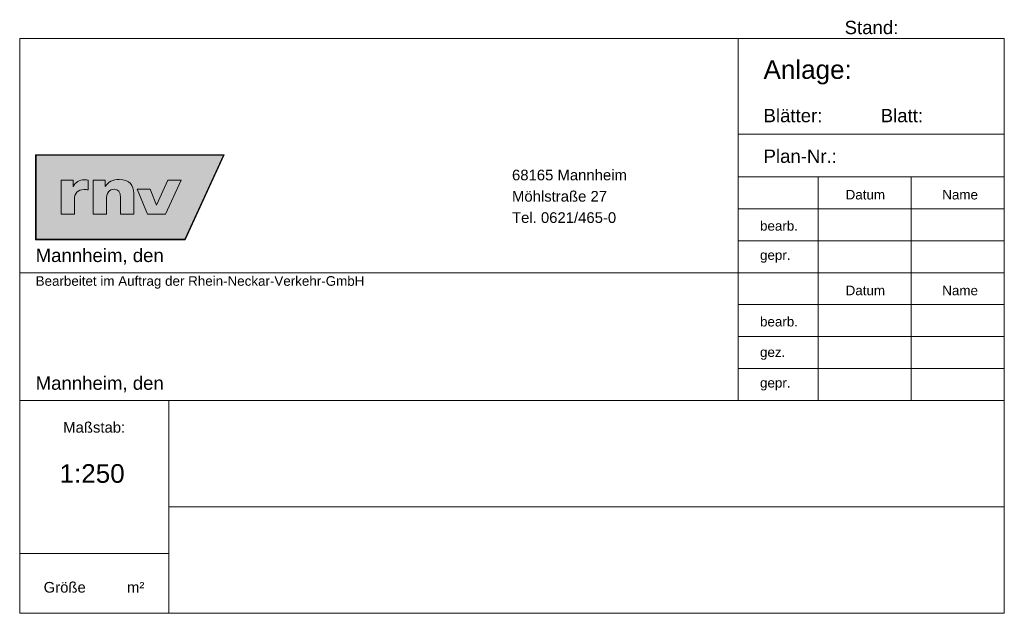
# Model space of a CAD drawing. Header units: millimetres. Extents: x 0 to 185, y 0 to 112.
import ezdxf
from ezdxf.enums import TextEntityAlignment as Align

# ---------------------------------------------------------------- set-up
doc = ezdxf.new("R2010")
doc.units = ezdxf.units.MM
doc.layers.add('Blatt_Stempel', color=7, linetype='Continuous', lineweight=18)
doc.layers.add('Blatt_Stempel_Stand', color=7, linetype='Continuous', lineweight=18)
doc.styles.add('arial', font='arial.ttf')
doc.styles.add('RNV_250_0 63', font='arial.ttf', dxfattribs={"height": 0.63})
doc.styles.get("Standard").update_dxf_attribs({"font": 'arial.ttf'})

# ---------------------------------------------------------------- blocks, each defined once
blk = doc.blocks.new('rnv_Planstempel_gross')
at = {"layer": 'Blatt_Stempel', "lineweight": 0, "true_color": 0xa5a5a5}
h = blk.add_hatch(color=253, dxfattribs=at)
h.dxf.hatch_style = 1
h.paths.add_polyline_path([(38.45, 86.17), (3, 86.17), (3, 70.17), (31.06, 70.17)])
h.paths.add_polyline_path([(3.1, 86.07), (38.29, 86.07), (31, 70.27), (3.1, 70.27)], flags=16)
h.paths.add_polyline_path([(22.1, 79.71), (24.52, 79.71), (25.72, 76.71), (27.85, 81.37), (30.33, 81.37), (27.37, 74.97), (24, 74.97)], flags=0)
at = {"layer": 'Blatt_Stempel', "lineweight": 0, "true_color": 0xfefefe}
h = blk.add_hatch(color=7, dxfattribs=at)
h.dxf.hatch_style = 1
h.paths.add_polyline_path([(38.29, 86.07), (3.1, 86.07), (3.1, 70.27), (31, 70.27)])
h.paths.add_polyline_path([(22.1, 79.71), (24.52, 79.71), (25.72, 76.71), (27.85, 81.37), (30.33, 81.37), (27.37, 74.97), (24, 74.97)], flags=16)
at = {"layer": 'Blatt_Stempel', "lineweight": 0, "true_color": 0x021d4d}
h = blk.add_hatch(color=158, dxfattribs=at)
h.dxf.hatch_style = 2
edge = h.paths.add_edge_path()
edge.add_spline(control_points=[(12.85, 81.41), (12.65, 81.43), (12.42, 81.45), (12.21, 81.45), (11.14, 81.45), (10.5, 81), (10.08, 80.19), (10.08, 80.19), (10.05, 80.19), (10.05, 80.19), (10.05, 80.19), (10.05, 81.37), (10.05, 81.37), (10.05, 81.37), (7.8, 81.37), (7.8, 81.37), (7.8, 81.37), (7.8, 74.97), (7.8, 74.97), (7.8, 74.97), (10.27, 74.97), (10.27, 74.97), (10.27, 74.97), (10.27, 77.67), (10.27, 77.67), (10.27, 78.92), (10.93, 79.61), (12.09, 79.61), (12.35, 79.61), (12.6, 79.61), (12.85, 79.56), (12.85, 79.56), (12.85, 81.41), (12.85, 81.41)], knot_values=[0, 0, 0, 0, 1, 1, 1, 2, 2, 2, 3, 3, 3, 4, 4, 4, 5, 5, 5, 6, 6, 6, 7, 7, 7, 8, 8, 8, 9, 9, 9, 10, 10, 10, 11, 11, 11, 11], degree=3, periodic=0)
h = blk.add_hatch(color=158, dxfattribs=at)
h.dxf.hatch_style = 2
edge = h.paths.add_edge_path()
edge.add_spline(control_points=[(13.81, 81.37), (13.81, 81.37), (16.06, 81.37), (16.06, 81.37), (16.06, 81.37), (16.06, 80.19), (16.06, 80.19), (16.06, 80.19), (16.09, 80.19), (16.09, 80.19), (16.58, 81.11), (17.57, 81.52), (18.7, 81.52), (20.64, 81.52), (21.43, 80.29), (21.43, 78.96), (21.43, 78.96), (21.43, 74.97), (21.43, 74.97), (21.43, 74.97), (18.96, 74.97), (18.96, 74.97), (18.96, 74.97), (18.96, 78.07), (18.96, 78.07), (18.96, 79.27), (18.49, 79.67), (17.82, 79.67), (16.8, 79.67), (16.28, 79.05), (16.28, 77.67), (16.28, 77.67), (16.28, 74.97), (16.28, 74.97), (16.28, 74.97), (13.81, 74.97), (13.81, 74.97), (13.81, 74.97), (13.81, 81.37), (13.81, 81.37)], knot_values=[0, 0, 0, 0, 1, 1, 1, 2, 2, 2, 3, 3, 3, 4, 4, 4, 5, 5, 5, 6, 6, 6, 7, 7, 7, 8, 8, 8, 9, 9, 9, 10, 10, 10, 11, 11, 11, 12, 12, 12, 13, 13, 13, 13], degree=3, periodic=0)
at = {"layer": 'Blatt_Stempel', "lineweight": 0, "true_color": 0xd27e25}
h = blk.add_hatch(color=32, dxfattribs=at)
h.dxf.hatch_style = 2
h.paths.add_polyline_path([(30.33, 81.37), (27.37, 74.97), (24, 74.97), (22.1, 79.71), (24.52, 79.71), (25.72, 76.71), (27.85, 81.37)])
at = {"layer": 'Blatt_Stempel'}
for p, q in [((135, 40), (135, 108)), ((185, 90), (135, 90)), ((185, 82), (135, 82)), ((150, 40), (150, 82)), ((167.5, 40), (167.5, 82)), ((185, 76), (135, 76)), ((185, 70), (135, 70)), ((185, 64), (0, 64)), ((185, 58), (135, 58)), ((185, 52), (135, 52)), ((185, 46), (135, 46)), ((185, 40), (0, 40)), ((28, 40), (28, 0)), ((28, 11.22), (0, 11.22))]:
    blk.add_line(p, q, dxfattribs=at)
at = {"layer": 'Blatt_Stempel', "color": 7, "linetype": 'Continuous'}
blk.add_line((28, 20), (185, 20), dxfattribs=at)
at = {"layer": 'Blatt_Stempel'}
blk.add_lwpolyline([(185, 108), (0, 108), (0, 0), (185, 0)], close=True, dxfattribs=at)
at = {"layer": 'Blatt_Stempel', "color": 253, "lineweight": 0, "true_color": 0xa5a5a5}
blk.add_lwpolyline([(3, 86.17), (3, 70.17), (31.06, 70.17), (38.45, 86.17), (3, 86.17)], dxfattribs=at)
blk.add_lwpolyline([(3.1, 86.07), (3.1, 70.27), (31, 70.27), (38.29, 86.07)], close=True, dxfattribs=at)
at = {"layer": 'Blatt_Stempel', "color": 32, "lineweight": 0, "true_color": 0xd27e25}
blk.add_lwpolyline([(30.33, 81.37), (27.37, 74.97), (24, 74.97), (22.1, 79.71), (24.52, 79.71), (25.72, 76.71), (27.85, 81.37), (30.33, 81.37)], dxfattribs=at)
at = {"layer": 'Blatt_Stempel', "color": 158, "lineweight": 0, "true_color": 0x021d4d}
for points, knots in [([(12.85, 81.41), (12.65, 81.43), (12.42, 81.45), (12.21, 81.45), (11.14, 81.45), (10.5, 81), (10.08, 80.19), (10.08, 80.19), (10.05, 80.19), (10.05, 80.19), (10.05, 80.19), (10.05, 81.37), (10.05, 81.37), (10.05, 81.37), (7.8, 81.37), (7.8, 81.37), (7.8, 81.37), (7.8, 74.97), (7.8, 74.97), (7.8, 74.97), (10.27, 74.97), (10.27, 74.97), (10.27, 74.97), (10.27, 77.67), (10.27, 77.67), (10.27, 78.92), (10.93, 79.61), (12.09, 79.61), (12.35, 79.61), (12.6, 79.61), (12.85, 79.56), (12.85, 79.56), (12.85, 81.41), (12.85, 81.41)], [0, 0, 0, 0, 1, 1, 1, 2, 2, 2, 3, 3, 3, 4, 4, 4, 5, 5, 5, 6, 6, 6, 7, 7, 7, 8, 8, 8, 9, 9, 9, 10, 10, 10, 11, 11, 11, 11]), ([(13.81, 81.37), (13.81, 81.37), (16.06, 81.37), (16.06, 81.37), (16.06, 81.37), (16.06, 80.19), (16.06, 80.19), (16.06, 80.19), (16.09, 80.19), (16.09, 80.19), (16.58, 81.11), (17.57, 81.52), (18.7, 81.52), (20.64, 81.52), (21.43, 80.29), (21.43, 78.96), (21.43, 78.96), (21.43, 74.97), (21.43, 74.97), (21.43, 74.97), (18.96, 74.97), (18.96, 74.97), (18.96, 74.97), (18.96, 78.07), (18.96, 78.07), (18.96, 79.27), (18.49, 79.67), (17.82, 79.67), (16.8, 79.67), (16.28, 79.05), (16.28, 77.67), (16.28, 77.67), (16.28, 74.97), (16.28, 74.97), (16.28, 74.97), (13.81, 74.97), (13.81, 74.97), (13.81, 74.97), (13.81, 81.37), (13.81, 81.37)], [0, 0, 0, 0, 1, 1, 1, 2, 2, 2, 3, 3, 3, 4, 4, 4, 5, 5, 5, 6, 6, 6, 7, 7, 7, 8, 8, 8, 9, 9, 9, 10, 10, 10, 11, 11, 11, 12, 12, 12, 13, 13, 13, 13])]:
    blk.add_open_spline(points, degree=3, knots=knots, dxfattribs=at)
at = {"layer": 'Blatt_Stempel', "style": 'arial'}
for s, height, p in [('Anlage:', 3.5, (139.76, 100.42)), ('Blätter:', 2.5, (139.76, 92.27)), ('Blatt:', 2.5, (161.78, 92.27)), ('Plan-Nr.: ', 2.5, (139.76, 84.64)), ('Möhlstraße 27', 2, (92.5, 77.35)), ('Tel. 0621/465-0', 2, (92.5, 73.35)), ('Mannheim, den ', 2.5, (3, 66)), ('Bearbeitet im Auftrag der Rhein-Neckar-Verkehr-GmbH', 1.8, (3, 61.54)), ('Mannheim, den ', 2.5, (3, 42))]:
    blk.add_text(s, height=height, dxfattribs=at).set_placement(p)
for s, height, rotation, p in [('68165 Mannheim', 2, 0.0055, (92.5, 81.35)), ('bearb.', 1.8, 0.0005, (139.1, 71.9)), ('gepr.', 1.8, 0.0005, (139.1, 66.41)), ('bearb.', 1.8, 0.0005, (139.1, 53.9)), ('gez.', 1.8, 0.0005, (139.1, 48.17)), ('gepr.', 1.8, 0.0005, (139.1, 42.41)), ('Größe', 2, 0.0005, (4.5, 3.89)), ('m²', 2, 0.0005, (20.17, 3.89))]:
    blk.add_text(s, height=height, rotation=rotation, dxfattribs=at).set_placement(p)
for s, p in [('Datum', (158.89, 78.66)), ('Name', (176.7, 78.66)), ('Datum', (158.89, 60.66)), ('Name', (176.7, 60.66))]:
    blk.add_text(s, height=1.8, rotation=0.0005, dxfattribs=at).set_placement(p, align=Align.MIDDLE_CENTER)
blk.add_text('Maßstab:', height=2, dxfattribs=at).set_placement((14, 33.94), align=Align.CENTER)
at = {"layer": 'Blatt_Stempel', "color": 7, "linetype": 'Continuous', "style": 'arial'}
for tag, p, height in [('ANL-NR', (158.17, 100.46), 3.5), ('BL-GES', (152.92, 92.27), 3.5), ('BL-NR', (171.89, 92.27), 3.5), ('PLAN-NR', (155.1, 84.64), 3.5), ('FREIGABE-AG', (30, 66), 2.5), ('FREIGABE-AN', (30, 42), 2.5), ('BL-GR', (13.92, 3.89), 1.8)]:
    blk.add_attdef(tag, p, '', height=height, dxfattribs=at)
for tag, height, p in [('AG-BEAR-DAT', 1.8, (158.82, 72.16)), ('AG-BEAR-NAME', 1.8, (176.58, 72.16)), ('AG-GEPR-DAT', 1.8, (158.82, 66.07)), ('AG-GEPR-NAME', 1.8, (176.58, 66.07)), ('AN-BEAR-DAT', 1.8, (158.82, 54.05)), ('AN-BEAR-NAME', 1.8, (176.58, 54.05)), ('AN-GEZ-DAT', 1.8, (158.82, 47.88)), ('AN-GEZ-NAME', 1.8, (176.58, 47.88)), ('AN-GEPR-DAT', 1.8, (158.82, 41.96)), ('AN-GEPR-NAME', 1.8, (176.58, 41.96)), ('M-LAENGE', 3.5, (13.61, 24.52)), ('PROJEKT-LPH', 5, (106.5, 21.19)), ('M-HOEHE', 3.5, (13.61, 20.15))]:
    blk.add_attdef(tag, text='', height=height, dxfattribs=at).set_placement(p, align=Align.CENTER)
at = {"layer": 'Blatt_Stempel', "color": 7, "linetype": 'Continuous', "lineweight": 30, "flags": 104}
blk.add_attdef('PROJEKT-TITEL', text='', height=3.5, dxfattribs=at).set_placement((106.5, 38.27), align=Align.TOP_CENTER)
at = {"layer": 'Blatt_Stempel', "color": 7, "linetype": 'Continuous'}
for tag, style, p in [('PLANTITEL', 'arial', (106.5, 17.88)), ('PLANART', 'RNV_250_0 63', (106.5, 11.88)), ('PLANABSCHNITT', 'arial', (106.5, 5.88))]:
    blk.add_attdef(tag, text='', height=3.5, dxfattribs=dict(at, style=style)).set_placement(p, align=Align.TOP_CENTER)
at = {"layer": 'Blatt_Stempel_Stand', "style": 'RNV_250_0 63'}
blk.add_text('Stand:', height=2.5, rotation=0.0091, dxfattribs=at).set_placement((155, 108.82))
at = {"layer": 'Blatt_Stempel_Stand', "color": 7, "linetype": 'Continuous', "style": 'RNV_250_0 63'}
blk.add_attdef('PLANSTAND', (166, 108.87), '', height=2.5, dxfattribs=at)

msp = doc.modelspace()

# ---------------------------------------------------------------- block references
ref = msp.add_blockref('rnv_Planstempel_gross', (0, 0))
ref.add_attrib('M-LAENGE', '1:250', dxfattribs={"layer": 'Blatt_Stempel', "color": 7, "linetype": 'Continuous', "height": 3.5, "style": 'arial'}).set_placement((13.61, 24.52), align=Align.CENTER)

doc.saveas('drawing.dxf')
